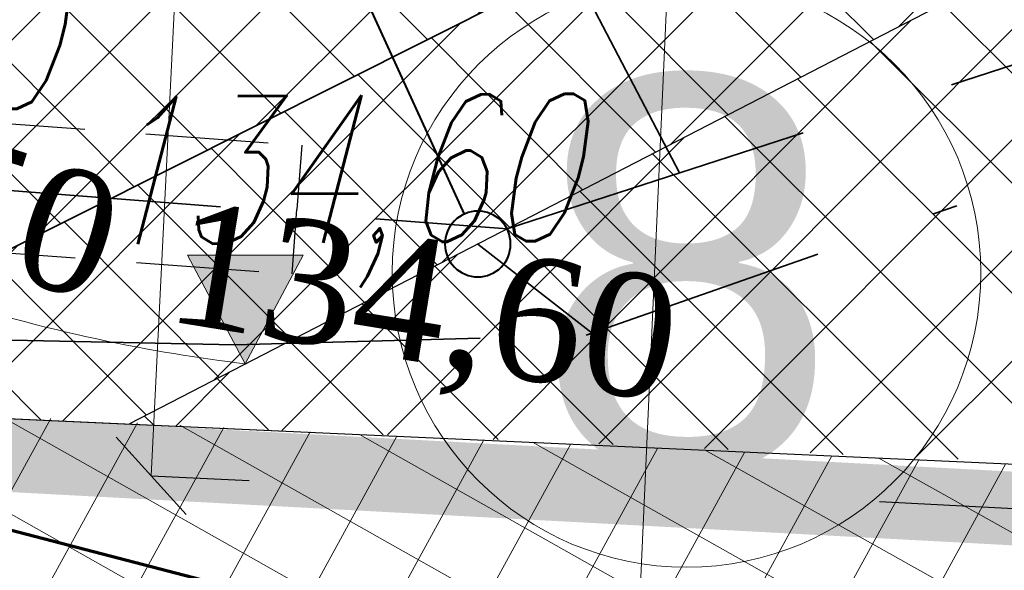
# Model space of a CAD drawing. Header units: metres. Extents: x 7472034 to 8439876, y 5890181 to 5961460.
# Tile 19 of 202: x 8439499.84 to 8439503.85, y 5890366.38 to 5890368.62. Entities that reach past the tile are written whole.
import ezdxf
from ezdxf import colors
from ezdxf.entities.mleader import LeaderData, LeaderLine
from ezdxf.enums import TextEntityAlignment as Align
from ezdxf.math import Vec2, Vec3

# ---------------------------------------------------------------- set-up
doc = ezdxf.new("R2010")
doc.units = ezdxf.units.M
doc.header["$MEASUREMENT"] = 0
for name, pattern in [('$0$L218_500', [1, 0.5, -0.5]), ('BUW', [1.5, 1, -0.5]), ('CENTER', [2, 1.25, -0.25, 0.25, -0.25]), ('DASHDOTX2', [2, 1, -0.5, 0, -0.5]), ('DASHED', [19.049999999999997, 12.7, -6.349999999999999]), ('DASHED2', [0.375, 0.25, -0.125])]:
    doc.linetypes.add(name, pattern=pattern)
doc.layers.get('0').update_dxf_attribs({"linetype": 'CONTINUOUS', "lineweight": 5})
doc.layers.get('Defpoints').update_dxf_attribs({"linetype": 'CONTINUOUS'})
for name, color, linetype, lineweight in [('### Krawężnik', 6, 'CONTINUOUS', 35), ('### rzędne', 172, 'CONTINUOUS', 35), ('_a_widok', 7, 'CONTINUOUS', 5), ('_IS.KD.opis.2', 7, 'CONTINUOUS', 18), ('a_opisy', 7, 'CONTINUOUS', 18), ('E_Kable_ziemia2', 10, 'DASHED', 35), ('E_Kanal_sterownicze', 10, 'DASHDOTX2', 35), ('E_LAMPY', 10, 'CONTINUOUS', 25), ('KOLOR-OBIEKT', 21, 'CONTINUOUS', 13), ('ZAG-obrys 018 wymiary', 7, 'CONTINUOUS', 18), ('ZAG-OBRYS005', 7, 'CONTINUOUS', 0), ('ZAG-OBRYS070', 7, 'CONTINUOUS', 70), ('ZAG-OPIS_020', 7, 'CONTINUOUS', 25)]:
    doc.layers.add(name, color=color, linetype=linetype, lineweight=lineweight)
for name, color, linetype in [('100_rzut_wym_wew', 7, 'CONTINUOUS'), ('2D - Ogólne', 7, 'CONTINUOUS'), ('_IS.BLOK.KD.doziemne', 7, 'CONTINUOUS'), ('E_OSŁONA', 10, 'DASHED2'), ('Kraw_parking', 7, 'DASHED')]:
    doc.layers.add(name, color=color, linetype=linetype)
doc.layers.add('_IS_NO', color=11, linetype='CONTINUOUS', lineweight=20, plot=False)
doc.styles.add('ARIAL', font='arial.ttf')
doc.styles.add('DIM', font='simplex.shx', dxfattribs={"width": 0.8})
doc.styles.add('RS', font='Romans.shx', dxfattribs={"width": 0.7})
doc.styles.add('style2', font='romans.shx', dxfattribs={"width": 0.7, "oblique": 15})
doc.styles.add('wojtek 1', font='times.ttf', dxfattribs={"height": 0.6})
doc.dimstyles.new('DIM-WEW_500', dxfattribs={"dimscale": 5, "dimtxt": 18, "dimasz": 10, "dimexe": 4, "dimexo": 8, "dimgap": 5, "dimtad": 1, "dimlfac": 0.01, "dimzin": 9, "dimdsep": 46, "dimtxsty": 'DIM', "dimblk": 'ARCHTICK', "dimcen": 5, "dimclrt": 112, "dimadec": 4, "dimazin": 2, "dimtfac": 4, "dimtmove": 0, "dimatfit": 3, "dimldrblk": 'ARCHTICK', "dimfxl": 0, "dimtolj": 1, "dimlwd": 13, "dimarcsym": 0})
pattern_1 = [(45, (967499.2092647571, -71042.97165620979), (-0.2245064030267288, 0.2245064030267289), []), (135, (967499.2092647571, -71042.97165620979), (-0.2245064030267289, -0.2245064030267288), [])]

# ---------------------------------------------------------------- blocks, each defined once
blk = doc.blocks.new('NUMER_')
blk.add_circle((0, 0), 120)
at = {"style": 'ARIAL'}
blk.add_attdef('1', (-58.85081040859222, -80.22409284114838), '', height=170, rotation=359.9999984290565, dxfattribs=at)
blk = doc.blocks.new('LAM')
at = {"lineweight": 40}
blk.add_line((6.835788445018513e-16, -161.5506126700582), (6.835788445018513e-16, -18.60614954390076), dxfattribs=at)
for centre, radius in [((0, 0), 18.60614954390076), ((6.835788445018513e-16, -243.8416448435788), 82.29103217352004)]:
    blk.add_circle(centre, radius, dxfattribs=at)
blk.add_arc((6.835788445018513e-16, -321.8015997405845), 82.29103217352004, 28.27372536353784, 151.7262746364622, dxfattribs=at)
for points in [[(18.17331868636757, -241.5423668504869), (-60.85573633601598, -299.2347250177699), (45.93429220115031, -253.5238231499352), (-32.76859408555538, -318.3959581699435)], [(-60.85573633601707, -299.2347250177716), (-18.22487994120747, -241.5540594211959), (18.17331868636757, -241.5423668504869)], [(-33.98132504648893, -246.854394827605), (-60.85573633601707, -299.2347250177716), (-18.22487994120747, -241.5540594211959)], [(-51.68273205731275, -257.7648198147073), (-60.85573633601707, -299.2347250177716), (-33.98132504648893, -246.854394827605)], [(-32.76859408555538, -318.3959581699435), (45.93429220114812, -253.5238231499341), (2.278341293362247, -326.1011314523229)], [(45.93429220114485, -253.5238231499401), (72.47327324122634, -282.8216222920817), (2.278341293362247, -326.1011314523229)], [(-72.47327324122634, -282.8216222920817), (-60.85573633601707, -299.2347250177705), (-51.68273205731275, -257.7648198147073)], [(2.278341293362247, -326.1011314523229), (72.47327324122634, -282.8216222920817), (33.98364006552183, -318.7878000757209), (58.17943860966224, -302.6549622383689)]]:
    blk.add_solid(points, dxfattribs=at)
blk = doc.blocks.new('Elektryk_v3')
at = {"layer": 'E_Kable_ziemia2', "color": 1, "ltscale": 0.1}
for points in [[(-47.995441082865, -75.12338280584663), (-39.47770220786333, -71.02047101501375), (-28.359589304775, -73.6234334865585), (-29.27095957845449, -80.11922698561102), (-27.97647697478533, -82.44547663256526), (-13.99008785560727, -86.05215857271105), (-7.757099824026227, -86.53363337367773), (-3.364043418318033, -85.10968956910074), (2.010407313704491, -82.48466392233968), (2.010407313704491, -82.48466392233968), (6.782775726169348, -79.95534261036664), (12.44286250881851, -77.00296626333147), (12.65006005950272, -76.4139361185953), (9.372079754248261, -69.28661691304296), (17.62382033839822, -65.1038746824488), (18.05794266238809, -65.39319132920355), (24.48295167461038, -62.19143118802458), (21.93503779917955, -56.69791478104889), (21.70304629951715, -56.5877435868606), (17.90186174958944, -58.12423577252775)], [(-7.053326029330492, -86.30551557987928), (-8.017252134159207, -84.4628416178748), (-7.892801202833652, -83.6854301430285)]]:
    blk.add_lwpolyline(points, dxfattribs=at)
at = {"layer": 'E_Kanal_sterownicze', "color": 1}
for points in [[(-29.83625467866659, -82.44043670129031), (-13.99026843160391, -86.38241211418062), (-9.777016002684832, -86.98702516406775), (-8.866408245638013, -87.00584507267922), (-7.433892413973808, -86.96655004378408), (-3.298850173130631, -85.52363321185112), (2.14996868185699, -82.82342106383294), (2.14996868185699, -82.82342106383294), (2.14996868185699, -82.82342106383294), (13.05574875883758, -77.10486480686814)], [(-7.876153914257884, -86.59505447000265), (-7.409293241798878, -86.95796619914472)]]:
    blk.add_lwpolyline(points, dxfattribs=at)
at = {"layer": 'E_OSŁONA', "ltscale": 2}
for p, q in [((-12.22140185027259, -85.92550246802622), (-12.24071261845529, -86.18729120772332)), ((-12.22140185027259, -85.92550246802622), (-8.594380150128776, -86.19304864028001)), ((-12.260023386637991, -86.44907994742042), (-12.24071261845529, -86.18729120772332)), ((-8.594380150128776, -86.19304864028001), (-8.613690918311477, -86.4548373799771)), ((-12.260023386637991, -86.44907994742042), (-8.633001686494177, -86.7166261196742)), ((-8.633001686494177, -86.7166261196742), (-8.613690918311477, -86.4548373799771))]:
    blk.add_line(p, q, dxfattribs=at)
at = {"layer": 'E_LAMPY', "color": 1, "xscale": -0.007200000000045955, "yscale": 0.007200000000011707, "zscale": 0.0072, "rotation": 204.5542906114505}
blk.add_blockref('LAM', (-7.876153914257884, -86.59505447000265), dxfattribs=at)
blk = doc.blocks.new('_Oblique')
at = {"color": 0, "linetype": 'ByBlock', "lineweight": -2}
blk.add_line((-0.5, -0.5), (0.5, 0.5), dxfattribs=at)
blk = doc.blocks.new('*D140')
at = {"layer": 'Defpoints', "color": 0, "linetype": 'Continuous', "lineweight": 60}
for p in [(8439503.457722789, 5890383.919245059), (8439502.543266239, 5890366.704534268), (8439504.100827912, 5890366.621795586)]:
    blk.add_point(p, dxfattribs=at)
at = {"layer": 'ZAG-obrys 018 wymiary', "color": 0, "linetype": 'Continuous', "lineweight": -2}
for p, q in [((8439504.256596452, 5890383.876808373), (8439505.414721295, 5890383.815288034)), ((8439503.3421399, 5890366.662097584), (8439504.500264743, 5890366.600577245))]:
    blk.add_line(p, q, dxfattribs=at)
at = {"layer": 'ZAG-obrys 018 wymiary', "color": 0, "linetype": 'Continuous', "lineweight": 13}
blk.add_line((8439505.015284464, 5890383.836506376), (8439504.100827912, 5890366.621795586), dxfattribs=at)
at = {"layer": 'ZAG-obrys 018 wymiary', "color": 0, "linetype": 'Continuous', "lineweight": 13, "xscale": 0.3, "yscale": 0.3, "zscale": 0.3}
for p, rotation in [((8439505.015284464, 5890383.836506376), 86.95926916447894), ((8439504.100827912, 5890366.621795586), 266.9592691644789)]:
    blk.add_blockref('_Oblique', p, dxfattribs=dict(at, rotation=rotation))
at = {"layer": 'ZAG-obrys 018 wymiary', "color": 112, "linetype": 'Continuous', "lineweight": 25, "insert": (8439504.035901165, 5890376.710513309), "char_height": 0.8, "attachment_point": 5, "rotation": 86.95926916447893, "style": 'RS'}
blk.add_mtext('\\A1;17.24', dxfattribs=at)
blk = doc.blocks.new('_ArchTick')
at = {"layer": '100_rzut_wym_wew', "color": 0, "linetype": 'Continuous', "const_width": 0.15}
blk.add_lwpolyline([(-0.5, -0.5), (0.5, 0.5)], dxfattribs=at)
blk = doc.blocks.new('*D141')
at = {"layer": 'Defpoints', "color": 0, "linetype": 'Continuous', "lineweight": 60}
for p in [(8439503.457722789, 5890383.919245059), (8439502.276739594, 5890364.324813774), (8439502.570577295, 5890364.311519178)]:
    blk.add_point(p, dxfattribs=at)
at = {"layer": 'ZAG-obrys 018 wymiary', "color": 0, "linetype": 'Continuous', "lineweight": -2}
for p, q in [((8439503.163885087, 5890383.932539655), (8439502.764293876, 5890383.950619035)), ((8439502.276739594, 5890364.324813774), (8439501.877148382, 5890364.342893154))]:
    blk.add_line(p, q, dxfattribs=at)
at = {"layer": 'ZAG-obrys 018 wymiary', "color": 0, "linetype": 'Continuous', "lineweight": 13}
blk.add_line((8439503.163885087, 5890383.932539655), (8439502.276739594, 5890364.324813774), dxfattribs=at)
at = {"layer": 'ZAG-obrys 018 wymiary', "color": 0, "linetype": 'Continuous', "lineweight": 13, "xscale": 0.3, "yscale": 0.3, "zscale": 0.3}
for p, rotation in [((8439503.163885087, 5890383.932539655), 87.40943691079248), ((8439502.276739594, 5890364.324813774), 267.4094369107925)]:
    blk.add_blockref('_Oblique', p, dxfattribs=dict(at, rotation=rotation))
at = {"layer": 'ZAG-obrys 018 wymiary', "color": 112, "linetype": 'Continuous', "lineweight": 25, "insert": (8439502.20879858, 5890376.097969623), "char_height": 0.8, "attachment_point": 5, "rotation": 87.40943691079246, "style": 'RS'}
blk.add_mtext('\\A1;19.63', dxfattribs=at)
blk = doc.blocks.new('*D142')
at = {"layer": 'Defpoints', "color": 0, "linetype": 'Continuous', "lineweight": 60}
for p in [(8439501.07687633, 5890391.760996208), (8439499.839085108, 5890366.792824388), (8439500.37198268, 5890366.766406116)]:
    blk.add_point(p, dxfattribs=at)
at = {"layer": 'ZAG-obrys 018 wymiary', "color": 0, "linetype": 'Continuous', "lineweight": 13}
blk.add_line((8439501.609773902, 5890391.734577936), (8439500.37198268, 5890366.766406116), dxfattribs=at)
at = {"layer": 'ZAG-obrys 018 wymiary', "color": 0, "linetype": 'Continuous', "lineweight": -2}
for p, q in [((8439501.609773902, 5890391.734577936), (8439502.009283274, 5890391.714772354)), ((8439500.37198268, 5890366.766406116), (8439500.771492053, 5890366.746600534))]:
    blk.add_line(p, q, dxfattribs=at)
at = {"layer": 'ZAG-obrys 018 wymiary', "color": 0, "linetype": 'Continuous', "lineweight": 13, "xscale": 0.3, "yscale": 0.3, "zscale": 0.3}
for p, rotation in [((8439501.609773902, 5890391.734577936), 87.16189876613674), ((8439500.37198268, 5890366.766406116), 267.1618987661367)]:
    blk.add_blockref('_Oblique', p, dxfattribs=dict(at, rotation=rotation))
at = {"layer": 'ZAG-obrys 018 wymiary', "color": 112, "linetype": 'Continuous', "lineweight": 25, "insert": (8439500.180271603, 5890375.01709125), "char_height": 0.8, "attachment_point": 5, "rotation": 87.16189876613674, "style": 'RS'}
blk.add_mtext('\\A1;25', dxfattribs=at)
blk = doc.blocks.new('*D143')
at = {"layer": 'Defpoints', "color": 0, "linetype": 'Continuous', "lineweight": 60}
for p in [(8439500.252213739, 5890382.284446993), (8439498.44936909, 5890366.87523941), (8439499.211490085, 5890366.823937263)]:
    blk.add_point(p, dxfattribs=at)
at = {"layer": 'ZAG-obrys 018 wymiary', "color": 0, "linetype": 'Continuous', "lineweight": 13}
blk.add_line((8439499.490092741, 5890382.335749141), (8439498.44936909, 5890366.87523941), dxfattribs=at)
at = {"layer": 'ZAG-obrys 018 wymiary', "color": 0, "linetype": 'Continuous', "lineweight": -2}
for p, q in [((8439499.490092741, 5890382.335749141), (8439499.090995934, 5890382.362614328)), ((8439498.44936909, 5890366.87523941), (8439498.050272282, 5890366.902104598))]:
    blk.add_line(p, q, dxfattribs=at)
at = {"layer": 'ZAG-obrys 018 wymiary', "color": 0, "linetype": 'Continuous', "lineweight": 13, "xscale": 0.3, "yscale": 0.3, "zscale": 0.3}
for p, rotation in [((8439499.490092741, 5890382.335749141), 86.14894643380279), ((8439498.44936909, 5890366.87523941), 266.1489464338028)]:
    blk.add_blockref('_Oblique', p, dxfattribs=dict(at, rotation=rotation))
at = {"layer": 'ZAG-obrys 018 wymiary', "color": 112, "linetype": 'Continuous', "lineweight": 25, "insert": (8439498.371085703, 5890374.645792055), "char_height": 0.8, "attachment_point": 5, "rotation": 86.14894643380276, "style": 'RS'}
blk.add_mtext('\\A1;15.5', dxfattribs=at)
blk = doc.blocks.new('*D144')
at = {"layer": 'Defpoints', "color": 0, "linetype": 'Continuous', "lineweight": 60}
for p in [(8439499.048492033, 5890390.910444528), (8439493.19273551, 5890368.256074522), (8439494.279393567, 5890367.975192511)]:
    blk.add_point(p, dxfattribs=at)
at = {"layer": 'ZAG-obrys 018 wymiary', "color": 0, "linetype": 'Continuous', "lineweight": -2}
for p, q in [((8439499.823035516, 5890390.71023865), (8439500.522421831, 5890390.529459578)), ((8439493.967278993, 5890368.055868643), (8439494.666665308, 5890367.875089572))]:
    blk.add_line(p, q, dxfattribs=at)
at = {"layer": 'ZAG-obrys 018 wymiary', "color": 0, "linetype": 'Continuous', "lineweight": 13}
blk.add_line((8439500.13515009, 5890390.629562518), (8439494.279393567, 5890367.975192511), dxfattribs=at)
at = {"layer": 'ZAG-obrys 018 wymiary', "color": 0, "linetype": 'Continuous', "lineweight": 13, "xscale": 0.3, "yscale": 0.3, "zscale": 0.3}
for p, rotation in [((8439500.13515009, 5890390.629562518), 75.5072587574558), ((8439494.279393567, 5890367.975192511), 255.5072587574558)]:
    blk.add_blockref('_Oblique', p, dxfattribs=dict(at, rotation=rotation))
at = {"layer": 'ZAG-obrys 018 wymiary', "color": 112, "linetype": 'Continuous', "lineweight": 25, "insert": (8439497.511322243, 5890382.876199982), "char_height": 0.8, "attachment_point": 5, "rotation": 75.5072587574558, "style": 'RS'}
blk.add_mtext('\\A1;23.4', dxfattribs=at)
blk = doc.blocks.new('A$C1D2679FE')
at = {"layer": 'KOLOR-OBIEKT', "lineweight": 9, "ltscale": 200}
h = blk.add_hatch(dxfattribs=at)
h.set_pattern_fill('ANSI37', color=253, scale=0.1, angle=16)
h.set_pattern_definition([(61, (-7471780.020262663, -5961378.212846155), (-0.2776917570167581, 0.153927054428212), []), (151, (-7471780.020262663, -5961378.212846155), (-0.153927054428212, -0.2776917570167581), [])])
edge = h.paths.add_edge_path()
edge.add_line((196.975401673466, 33.54016214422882), (192.3495923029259, 34.13512154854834))
edge.add_line((192.3495923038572, 34.13512154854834), (187.7176397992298, 34.7308710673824))
edge.add_line((187.7176398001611, 34.7308710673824), (178.5077782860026, 36.15998750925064))
edge.add_line((178.5077782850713, 36.15998750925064), (176.6601969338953, 36.5026140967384))
edge.add_arc((181.3685569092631, 38.18527459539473), 5.000000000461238, 199.6657310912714, 261.1796204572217)
edge.add_line((180.6018702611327, 33.24440507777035), (187.358021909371, 32.19603671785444))
edge.add_line((187.3580219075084, 32.19603671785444), (192.0230219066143, 31.59603671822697))
edge.add_line((192.0230219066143, 31.59603671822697), (196.6880219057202, 30.9960367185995))
edge.add_line((196.6880219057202, 30.9960367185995), (201.9780219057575, 30.48103671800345))
edge.add_line((201.9780219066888, 30.48103671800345), (207.2680219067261, 29.96603671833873))
edge.add_line((207.2680219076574, 29.96603671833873), (216.468021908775, 29.35603671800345))
edge.add_line((216.4680219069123, 29.35603671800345), (221.8830219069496, 29.11103671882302))
edge.add_line((221.8830219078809, 29.11103671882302), (227.2980219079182, 28.86603671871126))
edge.add_line((227.2980219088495, 28.86603671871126), (233.718021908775, 28.60103671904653))
edge.add_line((233.7180219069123, 28.60103671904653), (240.1380219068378, 28.33603671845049))
edge.add_line((240.1380219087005, 28.33603671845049), (245.3280219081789, 28.076036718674))
edge.add_line((245.3280219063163, 28.076036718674), (246.1380219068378, 28.00603671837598))
edge.add_line((246.1380219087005, 28.00603671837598), (248.4280219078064, 27.98603671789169))
edge.add_line((248.4280219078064, 27.98603671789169), (251.4080219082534, 28.33603671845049))
edge.add_line((251.4080219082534, 28.33603671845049), (255.3380219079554, 29.13603671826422))
edge.add_line((255.3380219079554, 29.13603671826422), (258.1480219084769, 30.35603671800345))
edge.add_line((258.1480219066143, 30.35603671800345), (260.6280219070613, 32.076036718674))
edge.add_line((260.6280219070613, 32.076036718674), (262.7080219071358, 34.29603671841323))
edge.add_line((262.7080219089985, 34.29603671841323), (264.3880219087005, 36.826036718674))
edge.add_line((264.3880219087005, 36.826036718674), (265.608021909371, 39.59603671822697))
edge.add_line((265.6080219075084, 39.59603671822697), (266.4080219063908, 42.53603671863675))
edge.add_line((266.4080219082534, 42.53603671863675), (266.6380219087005, 45.60603671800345))
edge.add_line((266.6380219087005, 45.60603671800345), (266.3380219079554, 48.59603671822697))
edge.add_line((266.3380219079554, 48.59603671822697), (265.628021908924, 51.53603671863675))
edge.add_line((265.6280219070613, 51.53603671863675), (264.5280219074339, 54.28603671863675))
edge.add_line((264.5280219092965, 54.28603671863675), (263.3880219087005, 57.11603671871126))
edge.add_line((263.3880219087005, 57.11603671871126), (262.5430219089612, 59.47103671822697))
edge.add_line((262.5430219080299, 59.47103671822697), (261.6980219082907, 61.826036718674))
edge.add_line((261.6980219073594, 61.826036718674), (260.5980219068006, 65.15103671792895))
edge.add_line((260.5980219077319, 65.15103671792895), (259.4980219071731, 68.47603671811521))
edge.add_line((259.4980219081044, 68.47603671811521), (257.3916487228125, 67.77919145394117))
edge.add_line((257.3916487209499, 67.77919145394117), (258.1675714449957, 64.34697791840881))
edge.add_line((258.167571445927, 64.34697791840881), (259.2776264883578, 60.99158426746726))
edge.add_line((259.2776264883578, 60.99158426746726), (260.1334384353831, 58.60645156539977))
edge.add_line((260.1334384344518, 58.60645156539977), (260.9950570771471, 56.20513570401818))
edge.add_line((260.9950570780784, 56.20513570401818), (262.1522789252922, 53.33238322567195))
edge.add_line((262.1522789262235, 53.33238322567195), (263.1827648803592, 50.75616833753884))
edge.add_line((263.1827648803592, 50.75616833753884), (263.8083402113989, 48.16575780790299))
edge.add_line((263.8083402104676, 48.16575780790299), (264.0684198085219, 45.57363114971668))
edge.add_line((264.0684198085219, 45.57363114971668), (263.8734869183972, 42.97170083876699))
edge.add_line((263.8734869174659, 42.97170083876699), (263.1880731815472, 40.45280535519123))
edge.add_line((263.1880731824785, 40.45280535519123), (262.1337886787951, 38.05906103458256))
edge.add_line((262.1337886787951, 38.05906103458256), (260.6936748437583, 35.89031817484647))
edge.add_line((260.6936748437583, 35.89031817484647), (258.9457271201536, 34.02472012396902))
edge.add_line((258.9457271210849, 34.02472012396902), (256.8967191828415, 32.60363397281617))
edge.add_line((256.8967191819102, 32.60363397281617), (254.5645412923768, 31.59108698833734))
edge.add_line((254.5645412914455, 31.59108698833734), (251.0026761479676, 30.86602538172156))
edge.add_line((251.0026761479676, 30.86602538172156), (248.2893446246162, 30.54734550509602))
edge.add_line((248.2893446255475, 30.54734550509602), (246.2595893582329, 30.56507262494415))
edge.add_line((246.2595893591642, 30.56507262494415), (245.5023283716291, 30.63051493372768))
edge.add_line((245.5023283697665, 30.63051493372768), (240.2548571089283, 30.89339403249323))
edge.add_line((240.2548571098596, 30.89339403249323), (233.8236017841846, 31.1588586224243))
edge.add_line((233.8236017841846, 31.1588586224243), (227.4086662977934, 31.42364957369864))
edge.add_line((227.4086662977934, 31.42364957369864), (221.9987299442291, 31.66842047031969))
edge.add_line((221.9987299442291, 31.66842047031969), (217.4544723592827, 31.90290945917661))
edge.add_line((217.4544723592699, 31.90290945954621), (217.0910134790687, 31.92589690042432))
edge.add_line((217.0910134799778, 31.92589689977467), (214.8768218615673, 32.06593639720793))
edge.add_line((214.876821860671, 32.06593639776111), (207.0033997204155, 32.56390146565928))
edge.add_line((207.0033997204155, 32.56390146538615), (202.2260741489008, 33.02899081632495))
edge.add_line((202.2260741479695, 33.02899081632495), (196.975401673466, 33.54016214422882))
at = {"layer": '2D - Ogólne', "flags": 128}
blk.add_lwpolyline([(219.0590739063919, 31.80142429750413), (221.9987299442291, 31.66842047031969), (227.4086662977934, 31.42364957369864), (233.8236017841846, 31.1588586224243), (240.2548571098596, 30.89339403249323), (245.5023283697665, 30.63051493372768), (246.2595893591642, 30.56507262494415), (248.2893446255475, 30.54734550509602), (251.0026761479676, 30.86602538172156), (254.5645412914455, 31.59108698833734), (256.8967191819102, 32.60363397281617), (258.9457271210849, 34.02472012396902), (260.6936748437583, 35.89031817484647), (262.1337886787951, 38.05906103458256), (263.1880731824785, 40.45280535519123)], dxfattribs=at)
blk = doc.blocks.new('23123')
at = {"layer": 'a_opisy', "linetype": '$0$L218_500'}
blk.add_hatch(color=250, dxfattribs=at).paths.add_polyline_path([(8443019.232991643, 5888878.045012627), (8443018.761079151, 5888878.045012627), (8443018.28916666, 5888878.045012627), (8443018.761079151, 5888877.16129482)])
at = {"layer": 'a_opisy', "color": 250, "linetype": 'CENTER'}
for points in [[(8443018.28916666, 5888878.045012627), (8443018.761079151, 5888878.045012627)], [(8443019.232991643, 5888878.045012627), (8443018.761079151, 5888877.16129482), (8443018.28916666, 5888878.045012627)], [(8443018.28916666, 5888878.045012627), (8443018.761079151, 5888877.16129482), (8443019.232991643, 5888878.045012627)], [(8443019.232991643, 5888878.045012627), (8443018.761079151, 5888878.045012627)]]:
    blk.add_lwpolyline(points, dxfattribs=at)
blk = doc.blocks.new('A$C2C426404')
at = {"layer": '_IS_NO', "ltscale": 0.1}
blk.add_open_spline([(60.71224098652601, 1.631622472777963), (61.21818828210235, 1.466175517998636), (61.64850553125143, 1.383205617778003), (62.02206760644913, 1.338896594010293)], degree=3, dxfattribs=at)
at = {"layer": '### rzędne', "color": 0, "linetype": '$0$L218_500', "lineweight": 25, "xscale": 0.5, "yscale": 0.5, "zscale": 0.5}
blk.add_blockref('23123', (-4221447.358471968, -2944437.241750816), dxfattribs=at)
at = {"layer": '### rzędne', "color": 0, "linetype": 'CENTER', "lineweight": 25, "char_height": 0.6, "attachment_point": 1, "rotation": 0.4319074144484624, "style": 'style2'}
for s, insert in [('134,50', (59.26782356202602, 2.963343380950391)), ('134,60', (61.3813700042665, 2.424191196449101))]:
    blk.add_mtext(s, dxfattribs=dict(at, insert=insert))
at = {"layer": '_IS_NO', "char_height": 0.5, "style": 'wojtek 1'}
for s, insert, attachment_point, rotation in [('134,50', (59.57454900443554, 2.687579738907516, 5.875330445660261e-07), 1, 342.4858037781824), ('134,60', (61.66810779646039, 1.400478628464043, -2.007742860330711e-06), 7, 350.702920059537)]:
    blk.add_mtext(s, dxfattribs=dict(at, insert=insert, attachment_point=attachment_point, rotation=rotation))
blk = doc.blocks.new('JPII.KD_aktualizacja rzędnych_20.12.2024')
at = {"layer": '_IS.KD.opis.2', "color": 0}
ml = blk.add_multileader_mtext('Standard', dxfattribs=at)
ml.set_content('\\A1;{\\H0.7x;\\C256;\\S132,55/;}', style='RS')
ml.set_leader_properties()
ml.build(insert=Vec2(0, 0))
ml.multileader.update_dxf_attribs({"text_left_attachment_type": 2, "text_right_attachment_type": 2, "dogleg_length": 0.2, "arrow_head_size": 0.25})
ctx = ml.context
ctx.base_point, ctx.char_height, ctx.arrow_head_size, ctx.landing_gap_size, ctx.plane_origin, ctx.plane_x_axis, ctx.plane_y_axis = Vec3(8438641.24642487, 5890666.172330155), 0.75, 0.25, 0.3, Vec3(8438662.917847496, 5890619.773025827), Vec3(6.123233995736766e-17, 1), Vec3(-1, 6.123233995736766e-17)
ctx.left_attachment, ctx.right_attachment, ctx.text_align_type = 2, 2, 1
notes = []
notes.append((ctx, [(1, (1, 1, 0), (8438641.24642487, 5890668.739830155), (-6.123233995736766e-17, -1), 0.2, [(0, [(8438641.790740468, 5890672.62156034), (8438640.903457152, 5890672.620395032)], 0, [])])]))
ctx.mtext.insert, ctx.mtext.text_direction, ctx.mtext.rotation, ctx.mtext.width, ctx.mtext.alignment, ctx.mtext.flow_direction = Vec3(8438640.846424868, 5890667.356080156), Vec3(6.123233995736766e-17, 1), 1.570796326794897, 9.34447490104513, 2, 5
for ctx, leaders in notes:
    for number, flags, end, landing, length, lines in leaders:
        leader = LeaderData()
        leader.index, (leader.has_last_leader_line, leader.has_dogleg_vector, leader.attachment_direction) = number, flags
        leader.last_leader_point, leader.dogleg_vector, leader.dogleg_length = Vec3(end), Vec3(landing), length
        for number, points, colour, breaks in lines:
            line = LeaderLine()
            line.index, line.vertices, line.color, line.breaks = number, Vec3.list(points), colors.encode_raw_color(colour), breaks
            leader.lines.append(line)
        ctx.leaders.append(leader)

msp = doc.modelspace()

# ---------------------------------------------------------------- hatches: boundary and pattern name
at = {"layer": 'KOLOR-OBIEKT', "lineweight": 9}
h = msp.add_hatch(dxfattribs=at)
h.set_pattern_fill('ANSI37', color=73, scale=0.1)
h.set_pattern_definition(pattern_1)
edge = h.paths.add_edge_path()
edge.add_arc((8439443.60123986, 5890379.17988472), 6.652831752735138, 296.7043321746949, 335.0331150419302)
edge.add_arc((8439476.194075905, 5890367.917634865), 27.87464989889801, 155.1393615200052, 162.3446315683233, ccw=False)
edge.add_arc((8439457.399943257, 5890376.211109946), 7.345078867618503, 127.98309878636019, 152.2023641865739, ccw=False)
edge.add_arc((8439457.741930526, 5890376.488713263), 7.349948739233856, 107.1989600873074, 131.4182254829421, ccw=False)
edge.add_line((8439455.568618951, 5890383.509999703), (8439473.898437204, 5890392.710084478))
edge.add_arc((8439481.742870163, 5890376.384611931), 18.11232128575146, 99.26977735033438, 115.6644084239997, ccw=False)
edge.add_line((8439478.825278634, 5890394.260401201), (8439481.377171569, 5890394.321440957))
edge.add_arc((8439482.909595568, 5890377.390082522), 17.00056533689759, 88.22393661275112, 95.17163768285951, ccw=False)
edge.add_arc((8439482.561499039, 5890405.235869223), 10.88860248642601, 274.6092070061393, 298.9976789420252)
edge.add_arc((8443006.923870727, 5883371.657126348), 7856.29059094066, 116.59181359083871, 116.61107962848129, ccw=False)
edge.add_arc((8439465.895823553, 5890431.340313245), 42.15757971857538, 305.2087751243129, 306.7865132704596)
edge.add_arc((8439488.80074795, 5890400.283338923), 3.577668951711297, 310.8590814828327, 340.7280968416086)
edge.add_line((8439492.177934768, 5890399.102523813), (8439493.275267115, 5890403.980640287))
edge.add_line((8439493.275267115, 5890403.980640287), (8439502.266345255, 5890408.28072203))
edge.add_line((8439502.266345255, 5890408.28072203), (8439504.844191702, 5890407.694009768))
edge.add_line((8439504.844191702, 5890407.694009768), (8439506.125281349, 5890405.329609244))
edge.add_arc((8439507.019670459, 5890405.776898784), 0.9999999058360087, 206.5699188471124, 283.6833393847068)
edge.add_line((8439507.256226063, 5890404.805280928), (8439511.624560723, 5890406.970734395))
edge.add_line((8439511.624560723, 5890406.970734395), (8439511.39896348, 5890407.420225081))
edge.add_line((8439511.39896348, 5890407.420225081), (8439510.561982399, 5890407.017405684))
edge.add_line((8439510.561982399, 5890407.017405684), (8439509.330427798, 5890409.481424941))
edge.add_line((8439509.330427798, 5890409.481424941), (8439512.635426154, 5890411.138401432))
edge.add_line((8439512.635426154, 5890411.138401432), (8439512.638568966, 5890411.136467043))
edge.add_line((8439512.638568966, 5890411.136467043), (8439515.998443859, 5890412.829496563))
edge.add_line((8439515.998443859, 5890412.829496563), (8439517.239018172, 5890410.325621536))
edge.add_line((8439517.239018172, 5890410.325621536), (8439513.919446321, 5890408.633274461))
edge.add_line((8439513.919446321, 5890408.633274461), (8439514.091312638, 5890408.235941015))
edge.add_line((8439514.091312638, 5890408.235941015), (8439518.839102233, 5890410.604261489))
edge.add_line((8439518.839102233, 5890410.604261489), (8439518.585943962, 5890412.843737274))
edge.add_line((8439518.585943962, 5890412.843737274), (8439518.274555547, 5890413.628049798))
edge.add_line((8439518.274555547, 5890413.628049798), (8439517.839658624, 5890414.494365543))
edge.add_line((8439517.839658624, 5890414.494365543), (8439524.310164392, 5890417.742607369))
edge.add_line((8439524.310164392, 5890417.742607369), (8439525.122207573, 5890416.124990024))
edge.add_line((8439525.122207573, 5890416.124990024), (8439526.840645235, 5890414.670893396))
edge.add_line((8439526.840645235, 5890414.670893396), (8439527.244697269, 5890414.489695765))
edge.add_arc((8439552.769967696, 5890317.570311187), 100.2242811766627, 102.79246926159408, 104.75471345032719, ccw=False)
edge.add_arc((8439529.321881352, 5890420.105147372), 4.960037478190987, 284.6730648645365, 320.3902958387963)
edge.add_arc((8435016.013859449, 5889290.11735932), 4655.555010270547, 14.00691021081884, 14.04831962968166)
edge.add_line((8439532.327549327, 5890420.207226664), (8439525.877549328, 5890423.127226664))
edge.add_line((8439525.877549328, 5890423.127226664), (8439431.028022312, 5890376.803268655))
edge.add_line((8439431.028022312, 5890376.803268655), (8439435.479127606, 5890375.417226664))
edge.add_line((8439435.479127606, 5890375.417226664), (8439446.590932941, 5890373.236661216))
edge = h.paths.add_edge_path()
edge.add_arc((8439530.228804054, 5890405.916425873), 3.001836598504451, 99.44813666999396, 208.2631515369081)
edge.add_line((8439527.5848402, 5890404.494990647), (8439533.209264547, 5890393.206690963))
edge.add_line((8439533.209264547, 5890393.206690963), (8439519.17443581, 5890386.185049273))
edge.add_line((8439519.17443581, 5890386.185049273), (8439523.57812012, 5890377.411604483))
edge.add_line((8439523.57812012, 5890377.411604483), (8439517.455507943, 5890374.324033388))
edge.add_line((8439517.455507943, 5890374.324033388), (8439517.445860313, 5890374.319191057))
edge.add_line((8439517.445860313, 5890374.319191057), (8439517.33905848, 5890374.265585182))
edge.add_line((8439517.33905848, 5890374.265585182), (8439516.815779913, 5890375.308140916))
edge.add_line((8439516.815779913, 5890375.308140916), (8439511.370501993, 5890372.574998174))
edge.add_line((8439511.370501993, 5890372.574998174), (8439511.888417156, 5890371.529804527))
edge.add_line((8439511.888417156, 5890371.529804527), (8439506.425671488, 5890368.787948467))
edge.add_line((8439506.425671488, 5890368.787948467), (8439505.890341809, 5890369.841556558))
edge.add_line((8439505.890341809, 5890369.841556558), (8439505.8884594, 5890369.869391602))
edge.add_line((8439505.8884594, 5890369.869391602), (8439500.283276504, 5890366.97762632))
edge.add_line((8439500.283276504, 5890366.97762632), (8439519.478066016, 5890366.160130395))
edge.add_line((8439519.478066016, 5890366.160130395), (8439542.767549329, 5890378.417226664))
edge.add_line((8439542.767549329, 5890378.417226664), (8439538.675788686, 5890394.802262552))
edge.add_line((8439538.675788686, 5890394.802262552), (8439537.066416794, 5890401.238139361))
edge.add_line((8439537.066416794, 5890401.238139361), (8439535.557306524, 5890407.69906358))
edge.add_arc((8439531.145391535, 5890400.872499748), 8.128158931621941, 57.12596579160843, 99.98506404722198)
edge = h.paths.add_edge_path()
edge.add_line((8439470.194509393, 5890384.137651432), (8439461.355169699, 5890379.697090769))
edge.add_line((8439461.355169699, 5890379.697090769), (8439460.080861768, 5890379.068371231))
edge.add_line((8439460.080861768, 5890379.068371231), (8439457.869254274, 5890377.642639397))
edge.add_arc((8439460.609507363, 5890373.444653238), 5.013190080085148, 123.1346622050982, 204.022759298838)
edge.add_line((8439456.030540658, 5890371.403786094), (8439459.447549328, 5890370.707226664))
edge.add_line((8439459.447549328, 5890370.707226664), (8439480.497107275, 5890367.736747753))
edge.add_line((8439480.497107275, 5890367.736747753), (8439497.963342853, 5890367.082590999))
edge.add_line((8439497.963342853, 5890367.082590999), (8439496.62020549, 5890369.722641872))
edge.add_line((8439496.62020549, 5890369.722641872), (8439494.91788047, 5890373.087302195))
edge.add_arc((8439489.468037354, 5890366.363615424), 8.654984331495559, 50.97371617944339, 58.22889977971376)
edge.add_line((8439494.025120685, 5890373.721722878), (8439490.036071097, 5890376.575637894))
edge.add_line((8439490.036071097, 5890376.575637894), (8439489.954459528, 5890375.592465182))
edge.add_line((8439489.954459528, 5890375.592465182), (8439490.917133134, 5890375.538648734))
edge.add_line((8439490.917133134, 5890375.538648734), (8439490.678913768, 5890371.956837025))
edge.add_line((8439490.678913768, 5890371.956837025), (8439482.55041443, 5890372.440399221))
edge.add_line((8439482.55041443, 5890372.440399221), (8439482.851718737, 5890376.020734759))
edge.add_line((8439482.851718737, 5890376.020734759), (8439487.354100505, 5890375.749064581))
edge.add_line((8439487.354100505, 5890375.749064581), (8439487.521080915, 5890378.34061919))
edge.add_line((8439487.521080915, 5890378.34061919), (8439481.803471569, 5890382.401025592))
edge.add_arc((8439487.942466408, 5890392.088814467), 11.46911116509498, 231.6002274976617, 237.6382272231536, ccw=False)
edge.add_line((8439480.818489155, 5890383.100518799), (8439480.351152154, 5890383.41057529))
edge.add_line((8439480.351152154, 5890383.41057529), (8439479.210044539, 5890382.939428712))
edge.add_line((8439479.210044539, 5890382.939428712), (8439480.412913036, 5890383.399613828))
edge.add_arc((8439474.682487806, 5890375.167564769), 10.03017472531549, 55.15777404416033, 116.5800473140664)
h.paths.add_polyline_path([(8439461.898919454, 5890370.792156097), (8439462.257176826, 5890373.552492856)], flags=16)
h = msp.add_hatch(dxfattribs=at)
h.set_pattern_fill('ANSI37', color=253, scale=0.1)
h.set_pattern_definition(pattern_1)
edge = h.paths.add_edge_path()
edge.add_arc((8439529.163071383, 5890420.279666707), 5.193757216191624, 276.50229096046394, 320.0240354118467, ccw=False)
edge.add_line((8439529.751227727, 5890415.119319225), (8439525.812744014, 5890414.153171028))
edge.add_line((8439525.812744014, 5890414.153171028), (8439519.208160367, 5890410.804184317))
edge.add_line((8439519.208160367, 5890410.804184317), (8439517.988028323, 5890410.126512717))
edge.add_line((8439517.988028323, 5890410.126512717), (8439514.091312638, 5890408.235941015))
edge.add_line((8439514.091312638, 5890408.235941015), (8439511.613697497, 5890406.992378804))
edge.add_line((8439511.613697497, 5890406.992378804), (8439509.258949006, 5890405.810485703))
edge.add_line((8439509.258949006, 5890405.810485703), (8439507.371756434, 5890404.83508177))
edge.add_arc((8439506.940777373, 5890405.737469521), 1.000023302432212, 206.5712342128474, 295.5290722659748, ccw=False)
edge.add_line((8439506.046377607, 5890405.290148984), (8439504.844186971, 5890407.693988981))
edge.add_line((8439504.844186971, 5890407.693988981), (8439502.261629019, 5890408.281795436))
edge.add_line((8439502.261629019, 5890408.281795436), (8439499.350132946, 5890407.011538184))
edge.add_line((8439499.350132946, 5890407.011538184), (8439493.30510976, 5890403.995621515))
edge.add_line((8439493.30510976, 5890403.995621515), (8439492.177918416, 5890399.102451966))
edge.add_arc((8439488.801253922, 5890400.282879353), 3.577047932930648, 293.05521913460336, 340.73119789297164, ccw=False)
edge.add_line((8439490.202090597, 5890396.991537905), (8439487.801423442, 5890395.78932472))
edge.add_arc((8439482.51122255, 5890404.317896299), 10.03607286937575, 278.1216072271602, 301.8109775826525, ccw=False)
edge.add_line((8439483.9290645, 5890394.382480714), (8439478.825278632, 5890394.260401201))
edge.add_arc((8439481.742870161, 5890376.384611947), 18.11232126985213, 99.26977735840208, 115.6644084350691)
edge.add_line((8439473.898437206, 5890392.710084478), (8439455.537130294, 5890383.494194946))
edge.add_arc((8439458.368862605, 5890375.380272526), 8.593860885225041, 109.2388197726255, 150.5606865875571)
edge.add_line((8439450.884668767, 5890379.604167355), (8439456.921008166, 5890377.849276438))
edge.add_line((8439456.921008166, 5890377.849276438), (8439458.055979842, 5890377.519316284))
edge.add_arc((8439462.056345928, 5890374.376166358), 5.087466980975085, 112.4172144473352, 141.842727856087, ccw=False)
edge.add_line((8439460.116249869, 5890379.079181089), (8439470.201913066, 5890384.141371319))
edge.add_arc((8439474.670732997, 5890375.058466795), 10.12272227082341, 52.60385305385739, 116.19734301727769, ccw=False)
edge.add_line((8439480.818489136, 5890383.100518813), (8439494.035062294, 5890373.735722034))
edge.add_arc((8439499.404929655, 5890380.165137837), 8.376924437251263, 230.1312663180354, 239.1071883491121)
edge.add_arc((8439492.046879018, 5890368.073539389), 5.778072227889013, 28.405105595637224, 58.05675779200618, ccw=False)
edge.add_line((8439497.129307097, 5890370.822183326), (8439498.920012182, 5890367.249241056))
edge.add_line((8439498.920012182, 5890367.249241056), (8439502.137476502, 5890368.864147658))
edge.add_line((8439502.137476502, 5890368.864147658), (8439500.881438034, 5890371.366619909))
edge.add_arc((8439501.41146424, 5890371.651481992), 0.6017260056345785, 32.69127385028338, 208.2557647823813, ccw=False)
edge.add_line((8439501.917872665, 5890371.97648152), (8439503.213570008, 5890369.395299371))
edge.add_line((8439503.213570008, 5890369.395299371), (8439521.788261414, 5890378.745992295))
edge.add_line((8439521.788261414, 5890378.745992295), (8439512.863585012, 5890396.520876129))
edge.add_arc((8439515.497668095, 5890397.863594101), 2.956566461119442, 115.92003145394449, 207.0101116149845, ccw=False)
edge.add_line((8439514.20530482, 5890400.522744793), (8439524.043376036, 5890405.489377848))
edge.add_line((8439524.043376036, 5890405.489377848), (8439526.586557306, 5890407.103247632))
edge.add_line((8439526.586557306, 5890407.103247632), (8439529.129738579, 5890408.717117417))
edge.add_arc((8439531.212438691, 5890401.016589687), 7.97720296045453, 58.08019787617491, 105.13424418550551, ccw=False)
edge.add_line((8439535.43023892, 5890407.787551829), (8439533.14312037, 5890416.942853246))
edge = h.paths.add_edge_path(flags=16)
edge.add_line((8439502.061371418, 5890393.458260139), (8439496.04637926, 5890390.43770596))
edge.add_arc((8439496.464019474, 5890389.751908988), 0.8029575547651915, 121.3407965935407, 301.694103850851)
edge.add_line((8439496.8858806, 5890389.068700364), (8439502.900872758, 5890392.089254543))
edge.add_arc((8439502.27990767, 5890392.650368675), 0.83692694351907, 317.898520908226, 465.1363795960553)
edge = h.paths.add_edge_path(flags=16)
edge.add_line((8439505.00109902, 5890384.089630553), (8439500.444638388, 5890381.798632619))
edge.add_arc((8439500.084983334, 5890382.51322949), 0.8000002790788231, 116.620304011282, 296.7160130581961, ccw=False)
edge.add_line((8439499.72652247, 5890383.228426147), (8439504.283989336, 5890385.517420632))
edge.add_arc((8439504.642916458, 5890384.80371257), 0.7988791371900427, -63.361719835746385, 116.69803695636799, ccw=False)
at = {"layer": 'KOLOR-OBIEKT', "lineweight": 9, "ltscale": 200}
h = msp.add_hatch(dxfattribs=at)
h.set_pattern_fill('ANSI37', color=231, scale=0.1)
h.set_pattern_definition([(45, (967499.202946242, -71042.94610979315), (-0.2245064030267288, 0.2245064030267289), []), (135, (967499.202946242, -71042.94610979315), (-0.2245064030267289, -0.2245064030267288), [])])
edge = h.paths.add_edge_path()
edge.add_line((8439512.863585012, 5890396.520876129), (8439521.788261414, 5890378.745992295))
edge.add_line((8439521.788261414, 5890378.745992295), (8439503.213570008, 5890369.395299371))
edge.add_line((8439503.213570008, 5890369.395299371), (8439501.917872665, 5890371.97648152))
edge.add_arc((8439501.411425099, 5890371.65154851), 0.6017230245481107, 32.6839302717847, 208.2631083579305)
edge.add_line((8439500.881438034, 5890371.366619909), (8439502.137476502, 5890368.864147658))
edge.add_line((8439502.137476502, 5890368.864147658), (8439498.920012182, 5890367.249241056))
edge.add_line((8439498.920012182, 5890367.249241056), (8439497.129307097, 5890370.822183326))
edge.add_line((8439497.129307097, 5890370.822183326), (8439495.555644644, 5890372.655868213))
edge.add_line((8439495.555644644, 5890372.655868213), (8439494.901445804, 5890373.120452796))
edge.add_line((8439494.901445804, 5890373.120452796), (8439497.963342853, 5890367.082590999))
edge.add_line((8439497.963342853, 5890367.082590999), (8439500.283276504, 5890366.97762632))
edge.add_line((8439500.283276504, 5890366.97762632), (8439505.893878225, 5890369.872187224))
edge.add_line((8439505.893878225, 5890369.872187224), (8439506.425671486, 5890368.787948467))
edge.add_line((8439506.425671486, 5890368.787948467), (8439511.888417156, 5890371.529804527))
edge.add_line((8439511.888417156, 5890371.529804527), (8439511.370501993, 5890372.574998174))
edge.add_line((8439511.370501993, 5890372.574998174), (8439516.815852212, 5890375.308177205))
edge.add_line((8439516.815852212, 5890375.308177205), (8439517.338986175, 5890374.26554889))
edge.add_line((8439517.338986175, 5890374.26554889), (8439523.580028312, 5890377.407811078))
edge.add_line((8439523.580028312, 5890377.407811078), (8439519.172527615, 5890386.188842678))
edge.add_line((8439519.172527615, 5890386.188842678), (8439530.098737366, 5890391.695090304))
edge.add_line((8439530.098737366, 5890391.695090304), (8439523.347480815, 5890405.140094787))
edge.add_line((8439523.347480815, 5890405.140094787), (8439514.198986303, 5890400.548291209))
edge.add_arc((8439515.544616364, 5890397.867007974), 3.00000000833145, 116.6502652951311, 206.6609883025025)
h.paths.add_polyline_path([(8439514.64326723, 5890399.651613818), (8439522.901414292, 5890403.796535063), (8439528.750976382, 5890392.142141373), (8439520.49282829, 5890387.997219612)], flags=16)

# ---------------------------------------------------------------- linework, layer by layer
at = {"color": 231, "lineweight": 70, "ltscale": 0.3}
msp.add_line((8439482.617499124, 5890370.994104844), (8439524.712784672, 5890360.0952309), dxfattribs=at)
at = {"layer": '2D - Ogólne', "flags": 128}
msp.add_lwpolyline([(8439497.963342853, 5890367.082590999), (8439501.221938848, 5890366.935156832), (8439506.631875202, 5890366.690385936), (8439513.04681069, 5890366.425594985), (8439519.478066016, 5890366.160130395), (8439524.725537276, 5890365.897251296), (8439525.482798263, 5890365.831808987), (8439527.512553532, 5890365.814081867), (8439530.225885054, 5890366.132761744), (8439533.787750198, 5890366.85782335), (8439536.119928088, 5890367.870370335), (8439538.168936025, 5890369.291456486), (8439539.916883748, 5890371.157054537), (8439541.356997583, 5890373.325797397), (8439542.411282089, 5890375.719541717)], dxfattribs=at)
at = {"layer": '_a_widok', "lineweight": 35}
msp.add_line((8439498.920012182, 5890367.249241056), (8439502.137476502, 5890368.864147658), dxfattribs=at)
at = {"layer": 'Kraw_parking', "color": 0}
msp.add_line((8439505.884023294, 5890369.867102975), (8439500.283276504, 5890366.97762632), dxfattribs=at)
at = {"layer": 'ZAG-OBRYS070', "color": 196, "linetype": 'BUW', "lineweight": 50, "ltscale": 3, "const_width": 0.3, "flags": 128}
msp.add_lwpolyline([(8439542.761230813, 5890378.44277308), (8439518.201230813, 5890365.87277308), (8439498.318540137, 5890366.928954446), (8439486.18449514, 5890370.070575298), (8439475.080399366, 5890372.569959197), (8439442.183929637, 5890382.26561104), (8439442.183929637, 5890382.26561104), (8439442.183929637, 5890382.26561104), (8439482.631230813, 5890402.022773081), (8439495.031636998, 5890408.082453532), (8439507.432043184, 5890414.142133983), (8439507.432043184, 5890414.142133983), (8439525.871230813, 5890423.15277308), (8439532.321230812, 5890420.23277308), (8439542.761230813, 5890378.44277308)], close=True, dxfattribs=at)

# ---------------------------------------------------------------- block references
at = {"layer": '### Krawężnik', "color": 1, "linetype": 'Continuous', "lineweight": 60, "ltscale": 0.2}
msp.add_blockref('A$C1D2679FE', (8439279.223208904, 5890335.266736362), dxfattribs=at)
at = {"layer": '_a_widok', "color": 0, "linetype": 'Continuous', "lineweight": 60, "ltscale": 0.2}
msp.add_blockref('A$C2C426404', (8439438.733810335, 5890365.88383195), dxfattribs=at)
msp.add_blockref('A$C2C426404', (8439438.733810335, 5890365.88383195), dxfattribs=at)
at = {"layer": '_IS.BLOK.KD.doziemne', "linetype": '$0$L218_500'}
msp.add_blockref('JPII.KD_aktualizacja rzędnych_20.12.2024', (859.6212462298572, -295.8072097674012), dxfattribs=at)
at = {"layer": 'ZAG-OBRYS005', "lineweight": 9}
ref = msp.add_blockref('NUMER_', (8439502.555089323, 5890367.594054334), dxfattribs=dict(at, xscale=0.01, yscale=0.01, zscale=0.01))
ref.add_attrib('1', '8', dxfattribs={"layer": '0', "height": 1.6, "style": 'ARIAL'}).set_placement((8439502.555089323, 5890367.594054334), align=Align.MIDDLE_CENTER)
at = {"layer": 'ZAG-OPIS_020', "lineweight": 25}
msp.add_blockref('Elektryk_v3', (8439509.580092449, 5890454.305613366), dxfattribs=at)

# ---------------------------------------------------------------- dimensions: what is measured, and where the dimension line sits
at = {"layer": 'ZAG-obrys 018 wymiary', "linetype": 'Continuous', "lineweight": 25}
for base, p1, p2, angle, picture, middle in [((8439500.37198268, 5890366.766406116), (8439501.07687633, 5890391.760996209), (8439499.839085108, 5890366.792824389), 267.1618987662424, '*D142', (8439500.77953566, 5890374.987382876)), ((8439494.279393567, 5890367.975192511), (8439499.048492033, 5890390.910444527), (8439493.19273551, 5890368.256074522), 255.50725875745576, '*D144', (8439498.092229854, 5890382.726045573)), ((8439502.276739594, 5890364.324813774), (8439503.457722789, 5890383.919245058), (8439502.570577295, 5890364.311519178), 267.40943691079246, '*D141', (8439502.808185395, 5890376.070850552)), ((8439504.100827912, 5890366.621795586), (8439503.457722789, 5890383.919245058), (8439502.543266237, 5890366.704534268), 266.95926916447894, '*D140', (8439504.635056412, 5890376.678685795))]:
    dim = msp.add_linear_dim(base=base, p1=p1, p2=p2, angle=angle, dimstyle='DIM-WEW_500', override={"dimscale": 0.1, "dimtxt": 8, "dimasz": 3, "dimgap": 2, "dimlfac": 1, "dimtxsty": 'RS', "dimblk1": 'Oblique', "dimblk2": 'Oblique', "dimsah": 1, "dimfxl": 50, "dimfxlon": 1}, dxfattribs=at)
    dim.commit()
    dim.dimension.update_dxf_attribs({"geometry": picture, "text_midpoint": middle, "dimtype": 161})
dim = msp.add_aligned_dim(p1=(8439500.252213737, 5890382.284446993), p2=(8439499.211490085, 5890366.823937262), distance=-0.7638457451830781, dimstyle='DIM-WEW_500', override={"dimscale": 0.1, "dimtxt": 8, "dimasz": 3, "dimgap": 2, "dimlfac": 1, "dimtxsty": 'RS', "dimblk1": 'Oblique', "dimblk2": 'Oblique', "dimsah": 1, "dimfxl": 50, "dimfxlon": 1}, dxfattribs=at)
dim.commit()
dim.dimension.update_dxf_attribs({"geometry": '*D143', "text_midpoint": (8439498.371085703, 5890374.645792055)})

doc.saveas('drawing.dxf')
